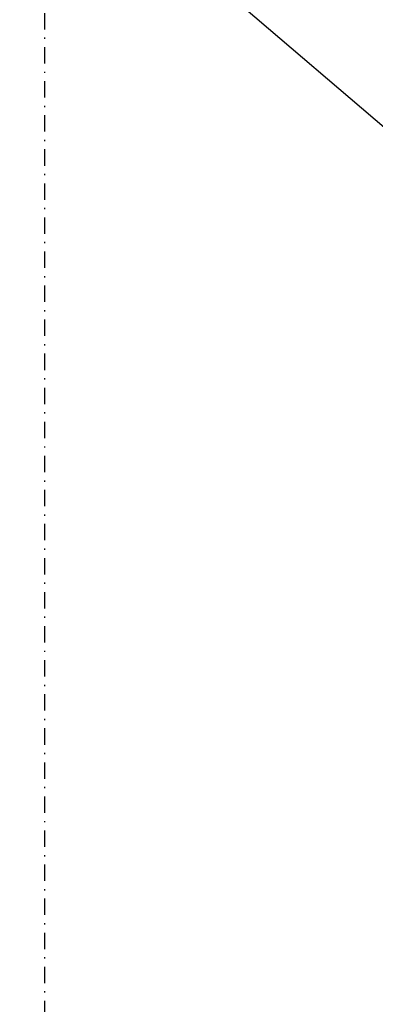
# Model space of a CAD drawing. Header units: centimetres. Extents: x 42630 to 130002, y 15 to 29179.
# Tile 7 of 175: x 50071 to 50098, y 4426 to 4502. Entities that reach past the tile are written whole.
import ezdxf

# ---------------------------------------------------------------- set-up
doc = ezdxf.new("R2010")
doc.units = ezdxf.units.CM
doc.header["$LTSCALE"] = 0.01
doc.linetypes.add('DASHDOT2', pattern=[12.7, 6.35, -3.175, 0, -3.175])
doc.layers.get('0').update_dxf_attribs({"color": 253})
doc.layers.add('A-Grid', color=253, linetype='DASHDOT2')
doc.layers.add('OPIS_K_WYK', color=253, linetype='Continuous')
doc.styles.get("Standard").update_dxf_attribs({"font": 'ic-simplex.shx', "width": 0.8})
doc.dimstyles.new('CADKON cm', dxfattribs={"dimscale": 10, "dimtxt": 2.5, "dimasz": 2.5, "dimexe": 1.8, "dimexo": 5, "dimgap": 0.6, "dimtad": 1, "dimrnd": 0.1, "dimtxsty": 'Standard', "dimblk1": 'OBLIQUE', "dimblk2": 'OBLIQUE', "dimsah": 1, "dimcen": 2.5, "dimadec": 1, "dimazin": 2, "dimtfac": 1, "dimtix": 1, "dimtmove": 2, "dimatfit": 3, "dimldrblk": 'OPEN30', "dimfxl": 5, "dimfxlon": 1, "dimtfill": 1, "dimtolj": 1, "dimarcsym": 0})

# ---------------------------------------------------------------- blocks, each defined once
blk = doc.blocks.new('A$7E8814A102C37C')
at = {"layer": 'A-Grid', "ltscale": 20}
blk.add_lwpolyline([(500, -130), (500, -1964.5)], dxfattribs=at)
blk = doc.blocks.new('_OBLIQUE')
at = {"color": 0, "linetype": 'ByBlock'}
blk.add_line((-0.5, -0.5), (0.5, 0.5), dxfattribs=at)

msp = doc.modelspace()

# ---------------------------------------------------------------- block references
at = {"layer": 'A-Grid', "lineweight": -3}
msp.add_blockref('A$7E8814A102C37C', (49572.82, 6187.604), dxfattribs=at)

# ---------------------------------------------------------------- leaders
at = {"layer": 'OPIS_K_WYK', "ltscale": 0.5}
msp.add_leader([(50072.47, 4516.604), (50133.334, 4464.54)], dimstyle='CADKON cm', override={"dimscale": 5, "dimldrblk": 'DotSmall'}, dxfattribs=at)

doc.saveas('drawing.dxf')
